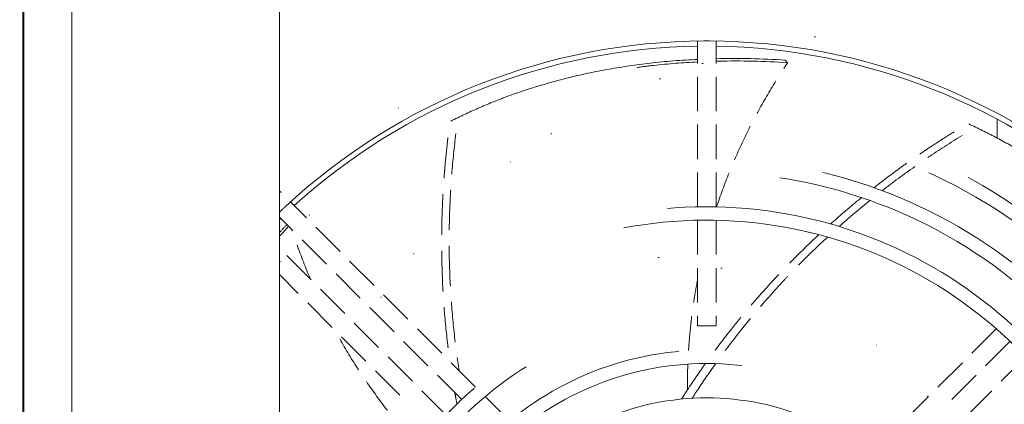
# Model space of a CAD drawing. Header units: millimetres. Extents: x -25606 to 96684, y -22894 to 47132.
# Tile 32 of 89: x 9448 to 9654, y 5528 to 5608. Entities that reach past the tile are written whole.
import ezdxf

# ---------------------------------------------------------------- set-up
doc = ezdxf.new("R2010")
doc.units = ezdxf.units.MM
doc.header["$LTSCALE"] = 50
doc.linetypes.add('A_CARA_16', pattern=[11.4, 6, -1.8, 0, -1.8, 0, -1.8])
doc.layers.add('CA_SRAFY', color=9, linetype='Continuous', lineweight=13)
doc.layers.add('CA_TG', color=9, linetype='A_CARA_16', lineweight=13)

# ---------------------------------------------------------------- blocks, each defined once
blk = doc.blocks.new('tg')
h = blk.add_hatch()
h.set_pattern_fill('ANSI31', color=252, scale=254, angle=345, style=0)
h.set_pattern_definition([(30, (1065.013, 2161), (-15.87501, 27.4963), [])])
edge = h.paths.add_edge_path()
edge.add_spline(control_points=[(5561.44, 5261.52), (5560.77, 5261.63), (5560.1, 5261.75), (5559.44, 5261.88)], knot_values=[13.825662, 13.825662, 13.825662, 13.825662, 14.000098, 14.000098, 14.000098, 14.000098], degree=3, periodic=0)
edge.add_line((5559.44, 5261.88), (5559.44, 5261.88))
edge.add_line((5559.44, 5261.88), (5559.44, 5298.08))
edge.add_line((5559.44, 5298.08), (5561.44, 5298.08))
edge.add_line((5561.44, 5298.08), (5561.44, 5261.52))
edge.add_line((5561.44, 5261.52), (5561.44, 5261.52))
edge = h.paths.add_edge_path()
edge.add_line((4448.44, 4291.46), (4448.44, 4376.45))
edge.add_spline(control_points=[(4448.44, 4376.45), (4449.11, 4376.22), (4449.78, 4375.97), (4450.44, 4375.72)], knot_values=[10.864235, 10.864235, 10.864235, 10.864235, 11.074814, 11.074814, 11.074814, 11.074814], degree=3, periodic=0)
edge.add_line((4450.44, 4375.72), (4450.44, 4375.72))
edge.add_line((4450.44, 4375.72), (4450.44, 4292.04))
edge.add_spline(control_points=[(4450.44, 4292.04), (4450.27, 4291.99), (4450.09, 4291.94), (4449.43, 4291.74), (4448.94, 4291.6), (4448.44, 4291.46)], knot_values=[22.713594, 22.713594, 22.713594, 22.713594, 22.768373, 22.768373, 22.922016, 22.922016, 22.922016, 22.922016], degree=3, periodic=0)
edge = h.paths.add_edge_path()
edge.add_ellipse((5557.44, 4308.55), major_axis=(-3, 4), ratio=1, start_angle=270, end_angle=299.5519)
edge.add_line((5559.44, 4313.13), (5559.44, 4362.82))
edge.add_line((5559.44, 4362.82), (5559.44, 4362.82))
edge.add_spline(control_points=[(5559.44, 4362.82), (5559.83, 4362.95), (5560.22, 4363.08), (5560.89, 4363.27), (5561.16, 4363.35), (5561.44, 4363.43)], knot_values=[5.579232, 5.579232, 5.579232, 5.579232, 5.705995, 5.705995, 5.795124, 5.795124, 5.795124, 5.795124], degree=3, periodic=0)
edge.add_line((5561.44, 4363.43), (5561.44, 4311.55))
at = {"color": 252}
for p, q in [((5366.19, 4726), (5366.19, 4252.25)), ((5366.44, 4726), (5366.44, 4252.25)), ((5389.94, 4252.25), (5389.94, 4726)), ((5419.94, 4723), (5419.94, 4255.25)), ((5507.47, 4630.59), (5507.47, 4625.88)), ((5511.37, 4625.88), (5511.37, 4630.59)), ((5525.82, 4626.6), (5526.35, 4626.04)), ((5507.47, 4615.88), (5507.47, 4623.08)), ((5511.37, 4615.88), (5511.37, 4623.08)), ((5570.19, 4614.22), (5570.19, 4610.28)), ((5507.47, 4605.88), (5507.47, 4613.08)), ((5511.37, 4605.88), (5511.37, 4613.08)), ((5507.47, 4595.88), (5507.47, 4603.08)), ((5511.37, 4595.88), (5511.37, 4603.08)), ((5419.94, 4599.24), (5420.28, 4598.9)), ((5424.54, 4594.64), (5422.26, 4596.92)), ((5420.09, 4593.58), (5419.94, 4593.73)), ((5421.78, 4591.89), (5420.09, 4593.58)), ((5507.47, 4585.88), (5507.47, 4593.08)), ((5511.37, 4585.88), (5511.37, 4593.08)), ((5421.44, 4592.14), (5421.53, 4592.14)), ((5422.74, 4590.93), (5421.78, 4591.89)), ((5427.57, 4591.61), (5432.67, 4586.51)), ((5424.72, 4588.95), (5429.81, 4583.86)), ((5426.56, 4580.6), (5421.47, 4585.7)), ((5434.65, 4584.53), (5439.75, 4579.43)), ((5507.47, 4575.87), (5507.47, 4583.08)), ((5511.37, 4575.87), (5511.37, 4583.08)), ((5423.9, 4577.74), (5419.94, 4581.71)), ((5431.79, 4581.88), (5436.88, 4576.78)), ((5433.63, 4573.53), (5428.54, 4578.62)), ((5441.74, 4577.45), (5446.84, 4572.35)), ((5430.99, 4570.66), (5425.89, 4575.76)), ((5438.87, 4574.8), (5443.96, 4569.71)), ((5507.47, 4571), (5507.47, 4573.07)), ((5511.37, 4571), (5511.37, 4573.07)), ((5440.71, 4566.46), (5435.61, 4571.55)), ((5448.82, 4570.36), (5453.93, 4565.26)), ((5511.37, 4571), (5507.47, 4571)), ((5564.91, 4565.26), (5570.01, 4570.36)), ((5438.07, 4563.58), (5432.97, 4568.68)), ((5445.94, 4567.73), (5451.03, 4562.64)), ((5567.8, 4562.64), (5572.89, 4567.73)), ((5447.78, 4559.38), (5442.69, 4564.48)), ((5576.15, 4564.48), (5571.05, 4559.38)), ((5455.91, 4563.27), (5461.02, 4558.16)), ((5557.81, 4558.16), (5562.92, 4563.27)), ((5445.16, 4556.49), (5440.06, 4561.59)), ((5453.01, 4560.66), (5458.11, 4555.56)), ((5560.73, 4555.56), (5565.82, 4560.66)), ((5454.85, 4552.31), (5449.76, 4557.4)), ((5463.01, 4556.18), (5468.12, 4551.07)), ((5550.71, 4551.07), (5555.83, 4556.18)), ((5569.07, 4557.4), (5563.98, 4552.31))]:
    blk.add_line(p, q, dxfattribs=at)
for radius in [84.9, 82.1, 74.9, 72.1, 64.9, 62.1, 54.9]:
    blk.add_circle((5509.42, 4501), radius, dxfattribs=at)
for radius, start, end in [(132.4, 271.4066, 132.5159), (129.6, 90.2601, 132.8413), (129.6, 47.1587, 89.7399), (128.5, 90.8695, 132.2345), (128.5, 47.7655, 89.1305), (124.9, 271.5091, 135.756), (122.1, 271.6021, 137.1219), (114.9, 271.9796, 141.1438), (112.1, 272.171, 142.956), (104.9, 272.7706, 148.5348), (102.1, 273.0461, 151.2051), (94.9, 273.8751, 160.5336), (129.6, 133.3617, 133.6614), (128.5, 133.9744, 134.1313), (92.1, 274.2504, 166.2884)]:
    blk.add_arc((5509.42, 4501), radius, start, end, dxfattribs=at)
for points, knots in [([(5508.83, 4630.6), (5508.88, 4630.6), (5508.93, 4630.6), (5509.11, 4630.6), (5509.24, 4630.6), (5509.38, 4630.61), (5509.39, 4630.61), (5509.4, 4630.61), (5509.41, 4630.61), (5509.41, 4630.61), (5509.41, 4630.61), (5509.42, 4630.61), (5509.42, 4630.61), (5509.42, 4630.61), (5509.42, 4630.61), (5509.42, 4630.61), (5509.43, 4630.61), (5509.43, 4630.61), (5509.45, 4630.61), (5509.46, 4630.61), (5509.65, 4630.6), (5509.83, 4630.6), (5510, 4630.6), (5510, 4630.6), (5510, 4630.6)], [-0.0611056, -0.0611056, -0.0611056, -0.0611056, -0.0442, -0.0442, -0.004211, -0.004211, -0.0016831, -0.0016831, -0.0006903, -0.0006903, 0, 0, 0, 0.0002116, 0.0002116, 0.0009525, 0.0009525, 0.0021771, 0.0021771, 0.0060998, 0.0060998, 0.0589265, 0.0589265, 0.0602297, 0.0602297, 0.0602297, 0.0602297]), ([(5455.86, 4613.84), (5457.72, 4614.78), (5459.62, 4615.67), (5463.53, 4617.38), (5465.54, 4618.19), (5471.64, 4620.45), (5475.83, 4621.74), (5483.03, 4623.54), (5485.96, 4624.17), (5491.77, 4625.2), (5494.63, 4625.62), (5500.81, 4626.32), (5504.12, 4626.58), (5507.47, 4626.74)], [-7.933246, -7.933246, -7.933246, -7.933246, -7.190326, -7.190326, -6.430926, -6.430926, -4.927618, -4.927618, -3.92589, -3.92589, -2.978952, -2.978952, -1.913511, -1.913511, -1.913511, -1.913511]), ([(5494.82, 4625.04), (5495.99, 4625.21), (5497.16, 4625.35), (5501.35, 4625.82), (5504.39, 4626.06), (5507.47, 4626.22)], [-3.336662, -3.336662, -3.336662, -3.336662, -2.951031, -2.951031, -1.970484, -1.970484, -1.970484, -1.970484]), ([(5511.37, 4626.36), (5511.52, 4626.36), (5511.68, 4626.37), (5516.62, 4626.47), (5521.46, 4626.36), (5526.35, 4626.04)], [-1.558154, -1.558154, -1.558154, -1.558154, -1.508261, -1.508261, 0, 0, 0, 0]), ([(5523.89, 4622.24), (5522.55, 4620.08), (5521.22, 4617.81), (5519.98, 4615.51), (5519.93, 4615.42)], [0.05318137, 0.05318137, 0.05318137, 0.05318137, 0.14285714, 0.14661161, 0.14661161, 0.14661161, 0.14661161]), ([(5553.99, 4606.9), (5554.86, 4607.5), (5555.75, 4608.1), (5558.14, 4609.67), (5559.65, 4610.64), (5561.18, 4611.58)], [-1.1929208, -1.1929208, -1.1929208, -1.1929208, -0.8733784, -0.8733784, -0.3342691, -0.3342691, -0.3342691, -0.3342691]), ([(5564.25, 4613.22), (5566.13, 4612.36), (5568, 4611.44), (5571.76, 4609.46), (5573.64, 4608.39), (5579.19, 4605.05), (5582.79, 4602.6), (5588.67, 4598.12), (5590.98, 4596.23), (5593.36, 4594.13), (5593.47, 4594.04), (5593.58, 4593.94)], [-7.933708, -7.933708, -7.933708, -7.933708, -7.194087, -7.194087, -6.437905, -6.437905, -4.941019, -4.941019, -3.943764, -3.943764, -3.894144, -3.894144, -3.894144, -3.894144]), ([(5454.41, 4601.88), (5454.48, 4602.92), (5454.57, 4603.96), (5454.83, 4606.81), (5455.02, 4608.62), (5455.23, 4610.42)], [-1.1929216, -1.1929216, -1.1929216, -1.1929216, -0.8788526, -0.8788526, -0.3342694, -0.3342694, -0.3342694, -0.3342694]), ([(5544.41, 4599.89), (5546.07, 4601.2), (5547.76, 4602.47), (5550.07, 4604.15), (5550.66, 4604.58), (5551.25, 4605)], [-2.3808209, -2.3808209, -2.3808209, -2.3808209, -1.7450172, -1.7450172, -1.5259748, -1.5259748, -1.5259748, -1.5259748]), ([(5453.92, 4590.02), (5453.93, 4592.1), (5453.99, 4594.18), (5454.11, 4597.02), (5454.15, 4597.79), (5454.19, 4598.55)], [-2.3808182, -2.3808182, -2.3808182, -2.3808182, -1.7559527, -1.7559527, -1.5259754, -1.5259754, -1.5259754, -1.5259754]), ([(5535.33, 4592.29), (5535.52, 4592.46), (5535.71, 4592.63), (5537.83, 4594.51), (5539.81, 4596.19), (5541.81, 4597.82)], [-3.5659834, -3.5659834, -3.5659834, -3.5659834, -3.4905399, -3.4905399, -2.7129041, -2.7129041, -2.7129041, -2.7129041]), ([(5420.43, 4595.22), (5420.45, 4595.24), (5420.47, 4595.26), (5420.55, 4595.34), (5420.63, 4595.41), (5420.73, 4595.51), (5420.76, 4595.54), (5420.81, 4595.58), (5420.82, 4595.6), (5420.84, 4595.61), (5420.84, 4595.62), (5420.85, 4595.62), (5420.85, 4595.63), (5420.85, 4595.63), (5420.86, 4595.63), (5420.86, 4595.63), (5420.86, 4595.63), (5420.86, 4595.64), (5420.87, 4595.64), (5420.87, 4595.64), (5420.88, 4595.65), (5420.89, 4595.66), (5421.01, 4595.77), (5421.12, 4595.87), (5421.25, 4595.99), (5421.27, 4596.01), (5421.29, 4596.03)], [-0.058486, -0.058486, -0.058486, -0.058486, -0.0509399, -0.0509399, -0.0193527, -0.0193527, -0.0067836, -0.0067836, 0, 0, 0, 0.0013372, 0.0013372, 0.0021442, 0.0021442, 0.0027408, 0.0027408, 0.0033876, 0.0033876, 0.0045196, 0.0045196, 0.0077646, 0.0077646, 0.0530372, 0.0530372, 0.0623693, 0.0623693, 0.0623693, 0.0623693]), ([(5424.54, 4594.64), (5424.78, 4594.4), (5425.07, 4594.12), (5425.45, 4593.74), (5425.52, 4593.67), (5425.59, 4593.59)], [0, 0, 0, 0, 0.1451518, 0.1451518, 0.1785402, 0.1785402, 0.1785402, 0.1785402]), ([(5526.77, 4584.11), (5526.98, 4584.33), (5527.19, 4584.54), (5529.19, 4586.56), (5531.02, 4588.33), (5532.88, 4590.06)], [-4.7518111, -4.7518111, -4.7518111, -4.7518111, -4.6605197, -4.6605197, -3.8976745, -3.8976745, -3.8976745, -3.8976745]), ([(5423.65, 4587.9), (5424.5, 4585.51), (5425.43, 4583.11), (5426.43, 4580.76), (5426.45, 4580.71)], [0.05318137, 0.05318137, 0.05318137, 0.05318137, 0.14285714, 0.14461938, 0.14461938, 0.14461938, 0.14461938]), ([(5454.2, 4578.18), (5454.19, 4578.36), (5454.18, 4578.54), (5454.03, 4581.38), (5453.94, 4584.04), (5453.92, 4586.7)], [-3.5660096, -3.5660096, -3.5660096, -3.5660096, -3.5125147, -3.5125147, -2.7129047, -2.7129047, -2.7129047, -2.7129047]), ([(5518.72, 4575.32), (5520.3, 4577.16), (5521.92, 4578.98), (5523.87, 4581.07), (5524.16, 4581.39), (5524.46, 4581.71)], [-5.9450231, -5.9450231, -5.9450231, -5.9450231, -5.2158847, -5.2158847, -5.0847926, -5.0847926, -5.0847926, -5.0847926]), ([(5520.69, 4575.05), (5522.02, 4576.6), (5523.37, 4578.12), (5525.29, 4580.19), (5525.82, 4580.77), (5526.36, 4581.33)], [-5.7823079, -5.7823079, -5.7823079, -5.7823079, -5.1695618, -5.1695618, -4.9350604, -4.9350604, -4.9350604, -4.9350604]), ([(5455.26, 4566.38), (5455.23, 4566.59), (5455.21, 4566.79), (5454.87, 4569.62), (5454.61, 4572.24), (5454.42, 4574.87)], [-4.7518145, -4.7518145, -4.7518145, -4.7518145, -4.6899911, -4.6899911, -3.8976963, -3.8976963, -3.8976963, -3.8976963]), ([(5506.28, 4573.03), (5506.2, 4572.39), (5505.92, 4569.98), (5505.71, 4567.56), (5505.6, 4565.79)], [0.6905143, 0.6905143, 0.6905143, 0.6905143, 0.71428571, 0.77912355, 0.77912355, 0.77912355, 0.77912355]), ([(5513.26, 4565.79), (5513.47, 4566.07), (5513.68, 4566.34), (5515.36, 4568.56), (5516.87, 4570.47), (5518.46, 4572.41), (5518.51, 4572.46), (5518.55, 4572.52)], [-6.9706078, -6.9706078, -6.9706078, -6.9706078, -6.8658154, -6.8658154, -6.1350889, -6.1350889, -6.113298, -6.113298, -6.113298, -6.113298]), ([(5457.58, 4561.61), (5457.56, 4561.74), (5457.53, 4561.88), (5457.4, 4562.79), (5457.28, 4563.56), (5457.17, 4564.33)], [-5.2107575, -5.2107575, -5.2107575, -5.2107575, -5.1695618, -5.1695618, -4.9350604, -4.9350604, -4.9350604, -4.9350604]), ([(5504.09, 4555.64), (5505.39, 4557.65), (5506.72, 4559.64), (5508.44, 4562.1), (5508.79, 4562.6), (5509.15, 4563.1)], [-8.4046377, -8.4046377, -8.4046377, -8.4046377, -7.6840766, -7.6840766, -7.5004907, -7.5004907, -7.5004907, -7.5004907]), ([(5505.45, 4562.97), (5505.4, 4561.77), (5505.36, 4559.97), (5505.35, 4558.17), (5505.35, 4557.58)], [0.81329733, 0.81329733, 0.81329733, 0.81329733, 0.85714286, 0.87853332, 0.87853332, 0.87853332, 0.87853332]), ([(5506.35, 4555.81), (5506.73, 4556.41), (5507.12, 4557.01), (5508.73, 4559.45), (5509.99, 4561.27), (5511.28, 4563.07)], [-8.1860227, -8.1860227, -8.1860227, -8.1860227, -7.9722095, -7.9722095, -7.3073138, -7.3073138, -7.3073138, -7.3073138]), ([(5457.11, 4554.61), (5457.02, 4555.1), (5456.93, 4555.58), (5456.78, 4556.38), (5456.73, 4556.69), (5456.67, 4557)], [-5.9449744, -5.9449744, -5.9449744, -5.9449744, -5.7966432, -5.7966432, -5.7019981, -5.7019981, -5.7019981, -5.7019981])]:
    blk.add_open_spline(points, degree=3, knots=knots, dxfattribs=at)
for points in [[(5511.37, 4626.88), (5516.13, 4626.99), (5520.95, 4626.89), (5525.82, 4626.6)], [(5526.35, 4626.04), (5526.08, 4625.65), (5525.82, 4625.25), (5525.55, 4624.85)], [(5518.52, 4612.73), (5517.35, 4610.42), (5516.25, 4608.09), (5515.24, 4605.74)], [(5456.03, 4602.74), (5456.25, 4605.58), (5456.54, 4608.41), (5456.89, 4611.23)], [(5555.68, 4606.18), (5558.03, 4607.77), (5560.42, 4609.31), (5562.85, 4610.79)], [(5546.15, 4599.26), (5548.38, 4600.99), (5550.65, 4602.67), (5552.96, 4604.3)], [(5514.09, 4602.99), (5513.14, 4600.64), (5512.26, 4598.27), (5511.47, 4595.88)], [(5455.5, 4590.98), (5455.53, 4593.81), (5455.63, 4596.63), (5455.8, 4599.45)], [(5537.13, 4591.76), (5539.23, 4593.63), (5541.38, 4595.45), (5543.57, 4597.22)], [(5419.94, 4590.45), (5420.44, 4591.01), (5420.94, 4591.57), (5421.44, 4592.14)], [(5419.94, 4589.66), (5420.57, 4590.38), (5421.21, 4591.1), (5421.86, 4591.81)], [(5422.56, 4591.11), (5422.59, 4591.02), (5422.62, 4590.93), (5422.65, 4590.84)], [(5528.64, 4583.69), (5530.61, 4585.7), (5532.63, 4587.66), (5534.7, 4589.56)], [(5455.73, 4579.26), (5455.58, 4582.07), (5455.5, 4584.88), (5455.48, 4587.69)], [(5507.47, 4580.53), (5507.17, 4578.98), (5506.9, 4577.42), (5506.67, 4575.85)], [(5456.75, 4567.59), (5456.41, 4570.38), (5456.14, 4573.18), (5455.94, 4575.98)], [(5511.18, 4565.88), (5512.91, 4568.21), (5514.71, 4570.5), (5516.56, 4572.75)], [(5432.59, 4568.24), (5433.83, 4566.04), (5435.14, 4563.87), (5436.52, 4561.76)], [(5438.14, 4559.33), (5439.55, 4557.27), (5441.02, 4555.27), (5442.54, 4553.31)]]:
    blk.add_open_spline(points, degree=3, dxfattribs=at)

msp = doc.modelspace()

# ---------------------------------------------------------------- linework, layer by layer
at = {"layer": 'CA_SRAFY'}
msp.add_lwpolyline([(9458.76, 8958.28), (4208.76, 8958.28), (4208.76, 958.28), (9458.76, 958.28), (9458.76, 8958.28)], dxfattribs=at)

# ---------------------------------------------------------------- block references
at = {"layer": 'CA_TG'}
msp.add_blockref('tg', (4082.27, 973.28), dxfattribs=at)

doc.saveas('drawing.dxf')
